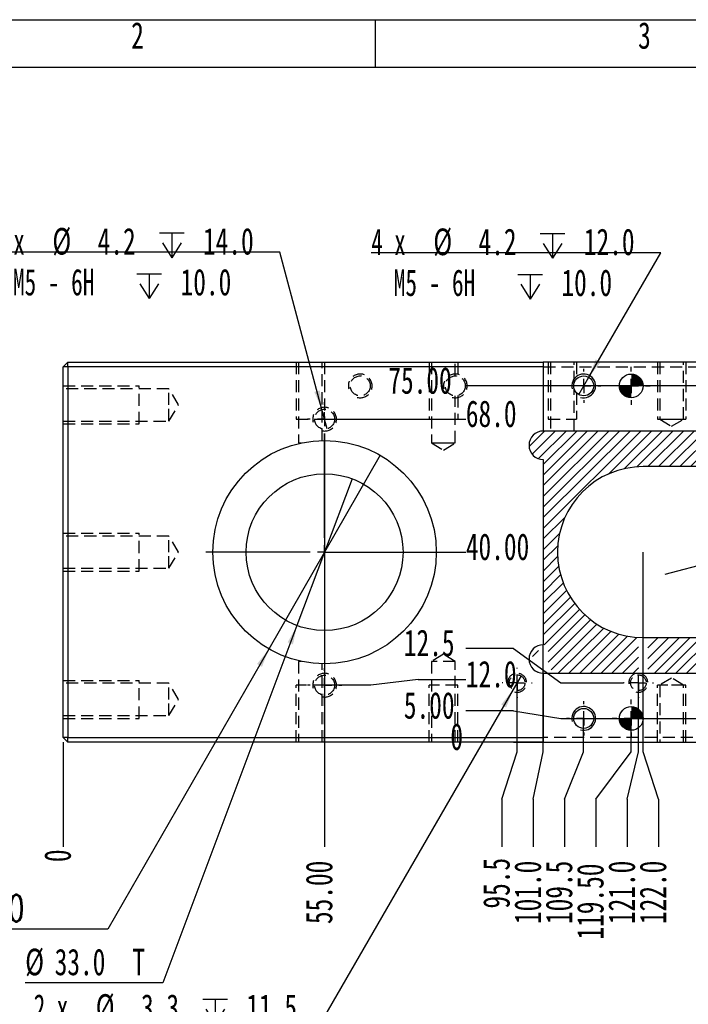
# Model space of a CAD drawing. Extents: x 0 to 297, y 0 to 210.
# Tile 3 of 6: x 61 to 131, y 106 to 210. Entities that reach past the tile are written whole.
import ezdxf

# ---------------------------------------------------------------- set-up
doc = ezdxf.new("R2010")
doc.units = 0
doc.linetypes.add('SLD-实线', pattern=[0])
doc.linetypes.add('SLD-虚线', pattern=[1.905, 1.27, -0.635])
doc.layers.get('0').update_dxf_attribs({"linetype": 'CONTINUOUS'})
doc.layers.add('图框', color=7, linetype='SLD-实线')
doc.styles.add('SLDTEXTSTYLE0', font='TXT', dxfattribs={"width": 0.7})
doc.styles.add('SLDTEXTSTYLE2', font='TXT', dxfattribs={"width": 0.7, "bigfont": 'bigfont'})
doc.styles.add('SLDTEXTSTYLE4', font='TXT', dxfattribs={"width": 0.633333})
doc.styles.add('SLDTEXTSTYLE5', font='TXT', dxfattribs={"width": 0.642857})
doc.dimstyles.new('SLDDIMSTYLE0', dxfattribs={"dimtxt": 2.8, "dimasz": 2, "dimexe": 0, "dimexo": 0.0625, "dimgap": 0.7, "dimtad": 0, "dimtih": 1, "dimtoh": 1, "dimdec": 0, "dimlfac": 2, "dimrnd": 1e-09, "dimtxsty": 'SLDTEXTSTYLE0', "dimblk1": 'NONE', "dimblk2": 'NONE', "dimsah": 1, "dimcen": 0.09, "dimazin": 3, "dimtfac": 1, "dimtdec": 0, "dimtofl": 0, "dimtmove": 0, "dimatfit": 3, "dimtolj": 1, "dimtzin": 12})
doc.dimstyles.new('SLDDIMSTYLE1', dxfattribs={"dimtxt": 2.8, "dimasz": 2, "dimexe": 0, "dimexo": 0.0625, "dimgap": 0.7, "dimtad": 0, "dimtih": 1, "dimtoh": 1, "dimlfac": 2, "dimrnd": 1e-09, "dimzin": 4, "dimtxsty": 'SLDTEXTSTYLE0', "dimblk1": 'NONE', "dimblk2": 'NONE', "dimsah": 1, "dimcen": 0.09, "dimazin": 3, "dimtfac": 1, "dimtofl": 0, "dimtmove": 0, "dimatfit": 3, "dimtolj": 1, "dimtzin": 12})
doc.dimstyles.new('SLDDIMSTYLE2', dxfattribs={"dimtxt": 2.8, "dimasz": 2, "dimexe": 0, "dimexo": 0.0625, "dimgap": 0.7, "dimtad": 0, "dimtih": 1, "dimtoh": 1, "dimdec": 1, "dimlfac": 2, "dimrnd": 1e-09, "dimzin": 12, "dimtxsty": 'SLDTEXTSTYLE0', "dimblk1": 'NONE', "dimblk2": 'NONE', "dimsah": 1, "dimcen": 0.09, "dimazin": 3, "dimtfac": 1, "dimtdec": 1, "dimtofl": 0, "dimtmove": 0, "dimatfit": 3, "dimtolj": 1, "dimtzin": 12})
doc.dimstyles.new('SLDDIMSTYLE3', dxfattribs={"dimtxt": 2.8, "dimasz": 2, "dimexe": 0, "dimexo": 0.0625, "dimgap": 0.7, "dimtad": 0, "dimtih": 1, "dimtoh": 1, "dimdec": 1, "dimlfac": 2, "dimrnd": 1e-09, "dimzin": 4, "dimtxsty": 'SLDTEXTSTYLE0', "dimblk1": 'NONE', "dimblk2": 'NONE', "dimsah": 1, "dimcen": 0.09, "dimazin": 3, "dimtfac": 1, "dimtdec": 1, "dimtofl": 0, "dimtmove": 0, "dimatfit": 3, "dimtolj": 1, "dimtzin": 12})
doc.dimstyles.new('SLDDIMSTYLE5', dxfattribs={"dimtxt": 2.8, "dimasz": 2, "dimexe": 0, "dimexo": 0.0625, "dimgap": 0.7, "dimtad": 0, "dimtih": 1, "dimtoh": 1, "dimlfac": 2, "dimrnd": 1e-09, "dimzin": 4, "dimtxsty": 'SLDTEXTSTYLE0', "dimblk1": 'NONE', "dimsah": 1, "dimcen": 0, "dimazin": 3, "dimtol": 1, "dimtp": 0.02, "dimtm": -0.01, "dimtfac": 1, "dimtmove": 0, "dimatfit": 3, "dimtolj": 1})
doc.dimstyles.new('SLDDIMSTYLE6', dxfattribs={"dimtxt": 2.8, "dimasz": 2, "dimexe": 0, "dimexo": 0.0625, "dimgap": 0.7, "dimtad": 0, "dimtih": 1, "dimtoh": 1, "dimdec": 1, "dimlfac": 2, "dimrnd": 1e-09, "dimzin": 4, "dimtxsty": 'SLDTEXTSTYLE0', "dimblk1": 'NONE', "dimsah": 1, "dimcen": 0, "dimazin": 3, "dimtfac": 1, "dimtdec": 1, "dimtmove": 0, "dimatfit": 3, "dimtolj": 1, "dimtzin": 12})
doc.dimstyles.new('SLDDIMSTYLE7', dxfattribs={"dimtxt": 2.8, "dimasz": 2, "dimexe": 0, "dimexo": 0.0625, "dimgap": 0.7, "dimtad": 0, "dimtih": 1, "dimtoh": 1, "dimdec": 1, "dimlfac": 2, "dimrnd": 1e-09, "dimzin": 12, "dimtxsty": 'SLDTEXTSTYLE0', "dimblk1": 'NONE', "dimsah": 1, "dimcen": 0, "dimazin": 3, "dimtfac": 1, "dimtdec": 1, "dimtmove": 0, "dimatfit": 3, "dimtolj": 1, "dimtzin": 12})

# ---------------------------------------------------------------- blocks, each defined once
blk = doc.blocks.new('SW_HATCH_0')
at = {"color": 0, "linetype": 'SLD-实线'}
for p, q in [((0, 0), (-1.64, -1.64)), ((1.12, 0), (-1.31, -2.44)), ((2.25, 0), (-0.66, -2.91)), ((3.37, 0), (-0.14, -3.51)), ((4.49, 0), (-0.14, -4.63)), ((5.61, 0), (-0.14, -5.75)), ((6.74, 0), (-0.14, -6.88)), ((7.86, 0), (-0.14, -8)), ((8.98, 0), (-0.14, -9.12)), ((10.1, 0), (-0.14, -10.25)), ((11.23, 0), (6.7, -4.53)), ((12.35, 0), (8.38, -3.97)), ((13.47, 0), (9.7, -3.77)), ((14.59, 0), (10.84, -3.75)), ((15.72, 0), (11.97, -3.75)), ((16.84, 0), (13.09, -3.75)), ((17.96, 0), (14.21, -3.75)), ((19.08, 0), (15.33, -3.75)), ((20.21, 0), (16.46, -3.75)), ((21.33, 0), (17.58, -3.75)), ((22.45, 0), (18.7, -3.75)), ((23.57, 0), (19.82, -3.75)), ((24.7, 0), (20.95, -3.75)), ((25.82, 0), (22.04, -3.78)), ((26.94, 0), (23.03, -3.91)), ((28.06, 0), (23.94, -4.13)), ((29.19, 0), (24.77, -4.42)), ((30.31, 0), (25.53, -4.78)), ((30.93, -0.5), (26.24, -5.19)), ((32.01, -0.54), (26.9, -5.66)), ((32.35, -1.33), (27.5, -6.17)), ((30.86, -3.94), (28.06, -6.74)), ((30.86, -5.06), (28.56, -7.36)), ((30.86, -6.19), (29.02, -8.03)), ((30.86, -7.31), (29.42, -8.75)), ((2.14, -9.09), (-0.14, -11.36)), ((30.86, -8.43), (30, -9.28)), ((1.58, -10.77), (-0.14, -12.49)), ((1.38, -12.09), (-0.14, -13.61)), ((30.86, -11.8), (30.41, -12.25)), ((1.37, -13.22), (-0.14, -14.74)), ((30.53, -13.25), (30.33, -13.45)), ((1.48, -14.23), (-0.14, -15.86)), ((30.86, -14.04), (30.13, -14.77)), ((1.68, -15.15), (-0.14, -16.98)), ((30.86, -15.17), (29.55, -16.47)), ((1.96, -16), (-0.14, -18.1)), ((30.86, -16.29), (21.86, -25.29)), ((2.31, -16.78), (-0.14, -19.23)), ((2.71, -17.5), (-0.14, -20.35)), ((30.86, -17.41), (22.77, -25.5)), ((3.17, -18.16), (-0.14, -21.47)), ((30.86, -18.53), (23.89, -25.5)), ((3.67, -18.78), (-0.05, -22.5)), ((4.23, -19.34), (0.36, -23.22)), ((30.86, -19.66), (27.36, -23.15)), ((4.84, -19.86), (0.36, -24.34)), ((5.49, -20.32), (0.68, -25.13)), ((6.21, -20.74), (1.44, -25.5)), ((6.97, -21.09), (2.56, -25.5)), ((7.81, -21.38), (3.69, -25.5)), ((8.71, -21.6), (4.81, -25.5)), ((9.7, -21.73), (5.93, -25.5)), ((11.93, -21.75), (10.86, -22.82)), ((13.05, -21.75), (10.86, -23.94)), ((14.17, -21.75), (10.86, -25.06)), ((15.29, -21.75), (11.54, -25.5)), ((16.42, -21.75), (12.67, -25.5)), ((17.54, -21.75), (13.79, -25.5)), ((18.66, -21.75), (14.91, -25.5)), ((19.78, -21.75), (16.03, -25.5)), ((25.08, -20.94), (21.86, -24.17)), ((23.38, -21.52), (21.86, -23.04)), ((22.06, -21.72), (21.86, -21.92)), ((30.86, -20.78), (27.99, -23.65)), ((9.86, -22.7), (7.05, -25.5)), ((20.86, -21.8), (17.16, -25.5)), ((30.86, -21.9), (28.61, -24.15)), ((-0.64, -23.09), (-1.27, -23.72)), ((9.86, -23.82), (8.18, -25.5)), ((20.86, -22.92), (18.28, -25.5)), ((30.36, -23.52), (29.24, -24.64)), ((31.99, -23.02), (31.36, -23.65)), ((32.34, -23.78), (31.36, -24.77)), ((20.86, -24.04), (19.4, -25.5)), ((26.65, -23.86), (25.01, -25.5)), ((27.27, -24.36), (26.14, -25.5)), ((27.9, -24.86), (27.26, -25.5)), ((30.36, -24.65), (29.86, -25.14)), ((-1.33, -24.91), (-1.34, -24.91)), ((-0.68, -25.38), (-0.7, -25.39)), ((9.86, -24.94), (9.3, -25.5)), ((20.86, -25.17), (20.52, -25.5)), ((28.53, -25.36), (28.38, -25.5))]:
    blk.add_line(p, q, dxfattribs=at)
blk = doc.blocks.new('_D')
at = {"layer": '图框'}
blk.add_line((65.66, 133.95), (65.66, 122.95), dxfattribs=at)
at = {"layer": '图框', "insert": (63.68, 121.33), "char_height": 2.8, "attachment_point": 1, "rotation": 90, "style": 'SLDTEXTSTYLE0'}
blk.add_mtext('0', dxfattribs=at)
blk = doc.blocks.new('_NONE')
blk = doc.blocks.new('_D_1')
at = {"layer": '图框'}
blk.add_line((93.16, 166.15), (93.16, 122.95), dxfattribs=at)
at = {"layer": '图框', "insert": (91.18, 114.81), "char_height": 2.8, "attachment_point": 1, "rotation": 90, "style": 'SLDTEXTSTYLE0'}
blk.add_mtext('55.00', dxfattribs=at)
blk = doc.blocks.new('_D_2')
at = {"layer": '图框'}
for p, q in [((113.41, 132.95), (113.41, 140.2)), ((111.81, 127.95), (113.41, 132.95)), ((111.81, 127.95), (111.81, 122.95))]:
    blk.add_line(p, q, dxfattribs=at)
at = {"layer": '图框', "insert": (109.83, 116.44), "char_height": 2.8, "attachment_point": 1, "rotation": 90, "style": 'SLDTEXTSTYLE0'}
blk.add_mtext('95.5', dxfattribs=at)
blk = doc.blocks.new('_D_3')
at = {"layer": '图框'}
for p, q in [((116.16, 132.95), (116.16, 144.2)), ((115.1, 127.95), (116.16, 132.95)), ((115.1, 127.95), (115.1, 122.95))]:
    blk.add_line(p, q, dxfattribs=at)
at = {"layer": '图框', "insert": (113.12, 114.81), "char_height": 2.8, "attachment_point": 1, "rotation": 90, "style": 'SLDTEXTSTYLE0'}
blk.add_mtext('101.0', dxfattribs=at)
blk = doc.blocks.new('_D_4')
at = {"layer": '图框'}
for p, q in [((120.41, 132.95), (120.41, 136.45)), ((118.39, 127.95), (120.41, 132.95)), ((118.39, 127.95), (118.39, 122.95))]:
    blk.add_line(p, q, dxfattribs=at)
at = {"layer": '图框', "insert": (116.41, 114.81), "char_height": 2.8, "attachment_point": 1, "rotation": 90, "style": 'SLDTEXTSTYLE0'}
blk.add_mtext('109.5', dxfattribs=at)
blk = doc.blocks.new('_D_5')
at = {"layer": '图框'}
for p, q in [((125.41, 132.95), (125.41, 136.45)), ((121.68, 127.95), (125.41, 132.95)), ((121.68, 127.95), (121.68, 122.95))]:
    blk.add_line(p, q, dxfattribs=at)
at = {"layer": '图框', "insert": (119.7, 113.18), "char_height": 2.8, "attachment_point": 1, "rotation": 90, "style": 'SLDTEXTSTYLE0'}
blk.add_mtext('119.50', dxfattribs=at)
blk = doc.blocks.new('_D_6')
at = {"layer": '图框'}
for p, q in [((126.16, 132.95), (126.16, 140.2)), ((124.98, 127.95), (126.16, 132.95)), ((124.98, 127.95), (124.98, 122.95))]:
    blk.add_line(p, q, dxfattribs=at)
at = {"layer": '图框', "insert": (123, 114.81), "char_height": 2.8, "attachment_point": 1, "rotation": 90, "style": 'SLDTEXTSTYLE0'}
blk.add_mtext('121.0', dxfattribs=at)
blk = doc.blocks.new('_D_7')
at = {"layer": '图框'}
for p, q in [((126.66, 132.95), (126.66, 153.95)), ((128.27, 127.95), (126.66, 132.95)), ((128.27, 127.95), (128.27, 122.95))]:
    blk.add_line(p, q, dxfattribs=at)
at = {"layer": '图框', "insert": (126.29, 114.81), "char_height": 2.8, "attachment_point": 1, "rotation": 90, "style": 'SLDTEXTSTYLE0'}
blk.add_mtext('122.0', dxfattribs=at)
blk = doc.blocks.new('_D_8')
at = {"layer": '图框'}
for p, q in [((137.66, 132.95), (137.66, 153.95)), ((136.14, 127.95), (137.66, 132.95)), ((136.14, 127.95), (136.14, 122.95))]:
    blk.add_line(p, q, dxfattribs=at)
at = {"layer": '图框', "insert": (134.16, 114.81), "char_height": 2.8, "attachment_point": 1, "rotation": 90, "style": 'SLDTEXTSTYLE0'}
blk.add_mtext('144.0', dxfattribs=at)
blk = doc.blocks.new('_D_9')
at = {"layer": '图框'}
for p, q in [((137.91, 132.95), (137.91, 136.45)), ((139.43, 127.95), (137.91, 132.95)), ((139.43, 127.95), (139.43, 122.95))]:
    blk.add_line(p, q, dxfattribs=at)
at = {"layer": '图框', "insert": (137.45, 113.18), "char_height": 2.8, "attachment_point": 1, "rotation": 90, "style": 'SLDTEXTSTYLE0'}
blk.add_mtext('144.50', dxfattribs=at)
blk = doc.blocks.new('_D_10')
at = {"layer": '图框'}
blk.add_line((142.91, 136.45), (142.91, 122.95), dxfattribs=at)
at = {"layer": '图框', "insert": (140.93, 114.81), "char_height": 2.8, "attachment_point": 1, "rotation": 90, "style": 'SLDTEXTSTYLE0'}
blk.add_mtext('154.5', dxfattribs=at)
blk = doc.blocks.new('_D_11')
at = {"layer": '图框'}
blk.add_line((147.16, 144.2), (147.16, 122.95), dxfattribs=at)
at = {"layer": '图框', "insert": (145.18, 114.81), "char_height": 2.8, "attachment_point": 1, "rotation": 90, "style": 'SLDTEXTSTYLE0'}
blk.add_mtext('163.0', dxfattribs=at)
blk = doc.blocks.new('_D_12')
at = {"layer": '图框'}
blk.add_line((157.16, 133.95), (157.16, 122.95), dxfattribs=at)
at = {"layer": '图框', "insert": (155.18, 114.81), "char_height": 2.8, "attachment_point": 1, "rotation": 90, "style": 'SLDTEXTSTYLE0'}
blk.add_mtext('183.0', dxfattribs=at)
blk = doc.blocks.new('_D_13')
at = {"layer": '图框'}
for q in [(108.02, 133.95), (116.16, 133.95)]:
    blk.add_line((113.02, 133.95), q, dxfattribs=at)
at = {"layer": '图框', "insert": (106.39, 135.93), "char_height": 2.8, "attachment_point": 1, "style": 'SLDTEXTSTYLE0'}
blk.add_mtext('0', dxfattribs=at)
blk = doc.blocks.new('_D_14')
at = {"layer": '图框'}
for p, q in [((113.02, 137.25), (108.02, 137.25)), ((113.02, 137.25), (118.02, 136.45)), ((118.02, 136.45), (142.91, 136.45))]:
    blk.add_line(p, q, dxfattribs=at)
at = {"layer": '图框', "insert": (101.5, 139.23), "char_height": 2.8, "attachment_point": 1, "style": 'SLDTEXTSTYLE0'}
blk.add_mtext('5.00', dxfattribs=at)
blk = doc.blocks.new('_D_15')
at = {"layer": '图框'}
for p, q in [((98.02, 139.95), (93.16, 139.95)), ((103.02, 140.54), (98.02, 139.95)), ((103.02, 140.54), (108.02, 140.54))]:
    blk.add_line(p, q, dxfattribs=at)
at = {"layer": '图框', "insert": (108.02, 142.52), "char_height": 2.8, "attachment_point": 1, "style": 'SLDTEXTSTYLE0'}
blk.add_mtext('12.0', dxfattribs=at)
blk = doc.blocks.new('_D_16')
at = {"layer": '图框'}
for p, q in [((113.02, 143.83), (108.02, 143.83)), ((113.02, 143.83), (118.02, 140.2)), ((118.02, 140.2), (124.59, 140.2))]:
    blk.add_line(p, q, dxfattribs=at)
at = {"layer": '图框', "insert": (101.5, 145.81), "char_height": 2.8, "attachment_point": 1, "style": 'SLDTEXTSTYLE0'}
blk.add_mtext('12.5', dxfattribs=at)
blk = doc.blocks.new('_D_17')
at = {"layer": '图框'}
blk.add_line((93.16, 153.95), (108.02, 153.95), dxfattribs=at)
at = {"layer": '图框', "insert": (108.02, 155.93), "char_height": 2.8, "attachment_point": 1, "style": 'SLDTEXTSTYLE0'}
blk.add_mtext('40.00', dxfattribs=at)
blk = doc.blocks.new('_D_18')
at = {"layer": '图框'}
blk.add_line((93.16, 167.95), (108.02, 167.95), dxfattribs=at)
at = {"layer": '图框', "insert": (108.02, 169.93), "char_height": 2.8, "attachment_point": 1, "style": 'SLDTEXTSTYLE0'}
blk.add_mtext('68.0', dxfattribs=at)
blk = doc.blocks.new('_D_19')
at = {"layer": '图框'}
blk.add_line((142.91, 171.45), (108.02, 171.45), dxfattribs=at)
at = {"layer": '图框', "insert": (99.87, 173.43), "char_height": 2.8, "attachment_point": 1, "style": 'SLDTEXTSTYLE0'}
blk.add_mtext('75.00', dxfattribs=at)
blk = doc.blocks.new('_D_24')
at = {"layer": '图框'}
for p, q in [((99.01, 164.15), (87.31, 143.76)), ((87.31, 143.76), (70.38, 114.27)), ((70.38, 114.27), (23.33, 114.27))]:
    blk.add_line(p, q, dxfattribs=at)
blk.add_solid([(87.31, 143.76), (86.06, 142.18), (86.58, 141.88)], dxfattribs=at)
at = {"layer": '图框', "attachment_point": 1}
for s, insert, char_height, style in [('+', (36.2, 118.57), 1.68, 'SLDTEXTSTYLE0'), ('0.02', (37.18, 118.57), 1.68, 'SLDTEXTSTYLE0'), ('正反两面下沉12.0', (42.76, 117.87), 2.8, 'SLDTEXTSTYLE2'), ('%%c', (23.33, 117.87), 2.8, 'SLDTEXTSTYLE0'), ('47.00', (26.43, 117.87), 2.8, 'SLDTEXTSTYLE0'), ('+', (36.2, 116.61), 1.68, 'SLDTEXTSTYLE0'), ('0.01', (37.18, 116.61), 1.68, 'SLDTEXTSTYLE0')]:
    blk.add_mtext(s, dxfattribs=dict(at, insert=insert, char_height=char_height, style=style))
blk = doc.blocks.new('_D_25')
at = {"layer": '图框'}
for p, q in [((96.06, 161.68), (90.26, 146.23)), ((90.26, 146.23), (76.14, 108.61)), ((76.14, 108.61), (61.68, 108.61))]:
    blk.add_line(p, q, dxfattribs=at)
blk.add_solid([(90.26, 146.23), (89.28, 144.46), (89.84, 144.25)], dxfattribs=at)
at = {"layer": '图框', "char_height": 2.8, "attachment_point": 1, "style": 'SLDTEXTSTYLE0'}
for s, insert in [('%%c', (61.68, 112.22)), ('33.0', (64.78, 112.22)), ('T', (72.96, 112.22))]:
    blk.add_mtext(s, dxfattribs=dict(at, insert=insert))
blk = doc.blocks.new('SW_SYMBOL_HOLE_DEPTH')
at = {"layer": '图框', "color": 0}
for p, q in [((0, 875), (800, 875)), ((400, 875), (400, 75)), ((100, 555), (400, 75)), ((700, 555), (400, 75))]:
    blk.add_line(p, q, dxfattribs=at)
blk = doc.blocks.new('_D_26')
at = {"layer": '图框'}
for p, q in [((88.45, 185.52), (58.02, 185.52)), ((92.89, 168.97), (88.45, 185.52)), ((93.44, 166.94), (92.89, 168.97))]:
    blk.add_line(p, q, dxfattribs=at)
blk.add_solid([(92.89, 168.97), (92.66, 170.98), (92.08, 170.82)], dxfattribs=at)
at = {"layer": '图框', "xscale": 0.0032581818, "yscale": 0.0032581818, "zscale": 0.0032581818}
for p in [(75.79, 184.7), (73.42, 180.4)]:
    blk.add_blockref('SW_SYMBOL_HOLE_DEPTH', p, dxfattribs=at)
at = {"layer": '图框', "char_height": 2.8, "attachment_point": 1}
for s, insert, style in [('2 x', (58.02, 188.08), 'SLDTEXTSTYLE4'), ('%%c', (64.54, 188.08), 'SLDTEXTSTYLE0'), ('4.2', (69.3, 188.08), 'SLDTEXTSTYLE0'), ('14.0', (80.38, 188.08), 'SLDTEXTSTYLE0'), ('M5 - 6H', (60.39, 183.78), 'SLDTEXTSTYLE5'), ('10.0', (78.02, 183.78), 'SLDTEXTSTYLE0')]:
    blk.add_mtext(s, dxfattribs=dict(at, insert=insert, style=style))
blk = doc.blocks.new('_D_27')
at = {"layer": '图框'}
for p, q in [((128.51, 185.46), (98.08, 185.46)), ((120.94, 172.36), (128.51, 185.46)), ((119.89, 170.55), (120.94, 172.36))]:
    blk.add_line(p, q, dxfattribs=at)
blk.add_solid([(120.94, 172.36), (122.2, 173.95), (121.68, 174.25)], dxfattribs=at)
at = {"layer": '图框', "xscale": 0.0032581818, "yscale": 0.0032581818, "zscale": 0.0032581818}
for p in [(115.84, 184.64), (113.48, 180.34)]:
    blk.add_blockref('SW_SYMBOL_HOLE_DEPTH', p, dxfattribs=at)
at = {"layer": '图框', "char_height": 2.8, "attachment_point": 1}
for s, insert, style in [('4 x', (98.08, 188.02), 'SLDTEXTSTYLE4'), ('%%c', (104.6, 188.02), 'SLDTEXTSTYLE0'), ('4.2', (109.35, 188.02), 'SLDTEXTSTYLE0'), ('12.0', (120.43, 188.02), 'SLDTEXTSTYLE0'), ('M5 - 6H', (100.44, 183.72), 'SLDTEXTSTYLE5'), ('10.0', (118.07, 183.72), 'SLDTEXTSTYLE0')]:
    blk.add_mtext(s, dxfattribs=dict(at, insert=insert, style=style))
blk = doc.blocks.new('_D_29')
at = {"layer": '图框'}
for p, q in [((113.83, 140.92), (113, 139.49)), ((113, 139.49), (93.01, 104.87)), ((93.01, 104.87), (62.58, 104.87))]:
    blk.add_line(p, q, dxfattribs=at)
blk.add_solid([(113, 139.49), (111.74, 137.91), (112.26, 137.61)], dxfattribs=at)
at = {"layer": '图框', "xscale": 0.0032581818, "yscale": 0.0032581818, "zscale": 0.0032581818}
for p in [(80.35, 104.05), (78.8, 99.75)]:
    blk.add_blockref('SW_SYMBOL_HOLE_DEPTH', p, dxfattribs=at)
at = {"layer": '图框', "char_height": 2.8, "attachment_point": 1}
for s, insert, style in [('2 x', (62.58, 107.43), 'SLDTEXTSTYLE4'), ('%%c', (69.1, 107.43), 'SLDTEXTSTYLE0'), ('3.3', (73.86, 107.43), 'SLDTEXTSTYLE0'), ('11.5', (84.94, 107.43), 'SLDTEXTSTYLE0'), ('M4 - 6H', (65.76, 103.13), 'SLDTEXTSTYLE5'), ('8.0', (83.39, 103.13), 'SLDTEXTSTYLE0')]:
    blk.add_mtext(s, dxfattribs=dict(at, insert=insert, style=style))
blk = doc.blocks.new('_D_30')
at = {"layer": '图框'}
for p, q in [((146.36, 156.27), (162.23, 160.48)), ((162.23, 160.48), (176.69, 160.48)), ((128.97, 151.64), (146.36, 156.27))]:
    blk.add_line(p, q, dxfattribs=at)
blk.add_solid([(146.36, 156.27), (148.37, 156.49), (148.22, 157.07)], dxfattribs=at)
at = {"layer": '图框', "char_height": 2.8, "attachment_point": 1, "style": 'SLDTEXTSTYLE0'}
for s, insert in [('%%c', (163.82, 164.09)), ('36.0', (166.91, 164.09)), ('T', (175.09, 164.09))]:
    blk.add_mtext(s, dxfattribs=dict(at, insert=insert))
blk = doc.blocks.new('SW_CENTERMARKSYMBOL_0')
at = {"layer": '图框', "color": 0}
for p, q in [((0, 1.5), (0, 12.5)), ((-1.5, 0), (-12.5, 0)), ((0, 0), (-0.75, 0)), ((0, 0), (0, 0.75)), ((0, 0), (0, -0.75)), ((0, 0), (0.75, 0)), ((1.5, 0), (12.5, 0)), ((0, -1.5), (0, -12.5))]:
    blk.add_line(p, q, dxfattribs=at)
blk = doc.blocks.new('SW_CENTERMARKSYMBOL_1')
at = {"layer": '图框', "color": 0}
for p, q in [((0, 1.5), (0, 1.8)), ((-1.5, 0), (-1.8, 0)), ((0, 0), (-0.75, 0)), ((0, 0), (0, 0.75)), ((0, 0), (0, -0.75)), ((0, 0), (0.75, 0)), ((1.5, 0), (1.8, 0)), ((0, -1.5), (0, -1.8))]:
    blk.add_line(p, q, dxfattribs=at)
blk = doc.blocks.new('SW_CENTERMARKSYMBOL_2')
at = {"layer": '图框', "color": 0}
for p, q in [((0, 1.5), (0, 1.8)), ((-1.5, 0), (-1.8, 0)), ((0, 0), (-0.75, 0)), ((0, 0), (0, 0.75)), ((0, 0), (0, -0.75)), ((0, 0), (0.75, 0)), ((1.5, 0), (1.8, 0)), ((0, -1.5), (0, -1.8))]:
    blk.add_line(p, q, dxfattribs=at)
blk = doc.blocks.new('SW_CENTERMARKSYMBOL_4')
at = {"layer": '图框', "color": 0}
for p, q in [((0, 1.5), (0, 1.8)), ((-1.5, 0), (-1.8, 0)), ((0, 0), (-0.75, 0)), ((0, 0), (0, 0.75)), ((0, 0), (0, -0.75)), ((0, 0), (0.75, 0)), ((1.5, 0), (1.8, 0)), ((0, -1.5), (0, -1.8))]:
    blk.add_line(p, q, dxfattribs=at)
blk = doc.blocks.new('SW_CENTERMARKSYMBOL_5')
at = {"layer": '图框', "color": 0}
for p, q in [((0, 1.5), (0, 1.8)), ((-1.5, 0), (-1.8, 0)), ((0, 0), (-0.75, 0)), ((0, 0), (0, 0.75)), ((0, 0), (0, -0.75)), ((0, 0), (0.75, 0)), ((1.5, 0), (1.8, 0)), ((0, -1.5), (0, -1.8))]:
    blk.add_line(p, q, dxfattribs=at)
blk = doc.blocks.new('SW_CENTERMARKSYMBOL_8')
at = {"layer": '图框', "color": 0}
for p, q in [((0, 1.5), (0, 2)), ((-1.5, 0), (-2, 0)), ((0, 0), (-0.75, 0)), ((0, 0), (0, 0.75)), ((0, 0), (0, -0.75)), ((0, 0), (0.75, 0)), ((1.5, 0), (2, 0)), ((0, -1.5), (0, -2))]:
    blk.add_line(p, q, dxfattribs=at)
blk = doc.blocks.new('SW_CENTERMARKSYMBOL_9')
at = {"layer": '图框', "color": 0}
for p, q in [((0, 1.5), (0, 2)), ((-1.5, 0), (-2, 0)), ((0, 0), (-0.75, 0)), ((0, 0), (0, 0.75)), ((0, 0), (0, -0.75)), ((0, 0), (0.75, 0)), ((1.5, 0), (2, 0)), ((0, -1.5), (0, -2))]:
    blk.add_line(p, q, dxfattribs=at)
blk = doc.blocks.new('SW_CENTERMARKSYMBOL_11')
at = {"layer": '图框', "color": 0}
for p, q in [((0, 1.5), (0, 1.575)), ((-1.5, 0), (-1.575, 0)), ((0, 0), (-0.75, 0)), ((0, 0), (0, 0.75)), ((0, 0), (0, -0.75)), ((0, 0), (0.75, 0)), ((1.5, 0), (1.575, 0)), ((0, -1.5), (0, -1.575))]:
    blk.add_line(p, q, dxfattribs=at)
blk = doc.blocks.new('SW_CENTERMARKSYMBOL_12')
at = {"layer": '图框', "color": 0}
for p, q in [((0, 1.5), (0, 1.575)), ((-1.5, 0), (-1.575, 0)), ((0, 0), (-0.75, 0)), ((0, 0), (0, 0.75)), ((0, 0), (0, -0.75)), ((0, 0), (0.75, 0)), ((1.5, 0), (1.575, 0)), ((0, -1.5), (0, -1.575))]:
    blk.add_line(p, q, dxfattribs=at)
blk = doc.blocks.new('*U96')
at = {"color": 0, "linetype": 'CONTINUOUS'}
for points in [[(0, 0), (0, 1.25), (0.22, 0)], [(0.22, 0), (0, 1.25), (0.22, 1.23)], [(0.22, 0), (0.22, 1.23), (0.43, 0)], [(0.43, 0), (0.22, 1.23), (0.43, 1.17)], [(0.43, 0), (0.43, 1.17), (0.62, 0)], [(0.62, 0), (0.43, 1.17), (0.62, 1.08)], [(0.62, 0), (0.62, 1.08), (0.8, 0)], [(0.8, 0), (0.62, 1.08), (0.8, 0.96)], [(0.8, 0), (0.8, 0.96), (0.96, 0)], [(0.96, 0), (0.8, 0.96), (0.96, 0.8)], [(0.96, 0), (0.96, 0.8), (1.08, 0)], [(1.08, 0), (0.96, 0.8), (1.08, 0.62)], [(1.08, 0), (1.08, 0.62), (1.17, 0)], [(1.17, 0), (1.08, 0.62), (1.17, 0.43)], [(1.17, 0), (1.17, 0.43), (1.23, 0)], [(1.23, 0), (1.17, 0.43), (1.23, 0.22)], [(1.23, 0), (1.23, 0.22), (1.25, 0)]]:
    blk.add_solid(points, dxfattribs=at)
blk = doc.blocks.new('*U97')
at = {"color": 0, "linetype": 'CONTINUOUS'}
for points in [[(-1.23, -0.22), (-1.25, 0), (-1.23, 0)], [(-1.23, -0.22), (-1.23, 0), (-1.17, -0.43)], [(-1.17, -0.43), (-1.23, 0), (-1.17, 0)], [(-1.17, -0.43), (-1.17, 0), (-1.08, -0.62)], [(-1.08, -0.62), (-1.17, 0), (-1.08, 0)], [(-1.08, -0.62), (-1.08, 0), (-0.96, -0.8)], [(-0.96, -0.8), (-1.08, 0), (-0.96, 0)], [(-0.96, -0.8), (-0.96, 0), (-0.8, -0.96)], [(-0.8, -0.96), (-0.96, 0), (-0.8, 0)], [(-0.8, -0.96), (-0.8, 0), (-0.62, -1.08)], [(-0.62, -1.08), (-0.8, 0), (-0.62, 0)], [(-0.62, -1.08), (-0.62, 0), (-0.43, -1.17)], [(-0.43, -1.17), (-0.62, 0), (-0.43, 0)], [(-0.43, -1.17), (-0.43, 0), (-0.22, -1.23)], [(-0.22, -1.23), (-0.43, 0), (-0.22, 0)], [(-0.22, -1.23), (-0.22, 0), (0, -1.25)], [(0, -1.25), (-0.22, 0), (0, 0)]]:
    blk.add_solid(points, dxfattribs=at)
blk = doc.blocks.new('SW_DOWELSYMBOL_0')
at = {"layer": '图框', "color": 0}
blk.add_circle((0, 0), 1.25, dxfattribs=at)
at = {"color": 0, "linetype": 'SLD-实线'}
for name in ['*U96', '*U97']:
    blk.add_blockref(name, (0, 0), dxfattribs=at)
blk = doc.blocks.new('*U102')
at = {"color": 0, "linetype": 'CONTINUOUS'}
for points in [[(0, 0), (0, 1.25), (0.22, 0)], [(0.22, 0), (0, 1.25), (0.22, 1.23)], [(0.22, 0), (0.22, 1.23), (0.43, 0)], [(0.43, 0), (0.22, 1.23), (0.43, 1.17)], [(0.43, 0), (0.43, 1.17), (0.62, 0)], [(0.62, 0), (0.43, 1.17), (0.62, 1.08)], [(0.62, 0), (0.62, 1.08), (0.8, 0)], [(0.8, 0), (0.62, 1.08), (0.8, 0.96)], [(0.8, 0), (0.8, 0.96), (0.96, 0)], [(0.96, 0), (0.8, 0.96), (0.96, 0.8)], [(0.96, 0), (0.96, 0.8), (1.08, 0)], [(1.08, 0), (0.96, 0.8), (1.08, 0.62)], [(1.08, 0), (1.08, 0.62), (1.17, 0)], [(1.17, 0), (1.08, 0.62), (1.17, 0.43)], [(1.17, 0), (1.17, 0.43), (1.23, 0)], [(1.23, 0), (1.17, 0.43), (1.23, 0.22)], [(1.23, 0), (1.23, 0.22), (1.25, 0)]]:
    blk.add_solid(points, dxfattribs=at)
blk = doc.blocks.new('*U103')
at = {"color": 0, "linetype": 'CONTINUOUS'}
for points in [[(-1.23, -0.22), (-1.25, 0), (-1.23, 0)], [(-1.23, -0.22), (-1.23, 0), (-1.17, -0.43)], [(-1.17, -0.43), (-1.23, 0), (-1.17, 0)], [(-1.17, -0.43), (-1.17, 0), (-1.08, -0.62)], [(-1.08, -0.62), (-1.17, 0), (-1.08, 0)], [(-1.08, -0.62), (-1.08, 0), (-0.96, -0.8)], [(-0.96, -0.8), (-1.08, 0), (-0.96, 0)], [(-0.96, -0.8), (-0.96, 0), (-0.8, -0.96)], [(-0.8, -0.96), (-0.96, 0), (-0.8, 0)], [(-0.8, -0.96), (-0.8, 0), (-0.62, -1.08)], [(-0.62, -1.08), (-0.8, 0), (-0.62, 0)], [(-0.62, -1.08), (-0.62, 0), (-0.43, -1.17)], [(-0.43, -1.17), (-0.62, 0), (-0.43, 0)], [(-0.43, -1.17), (-0.43, 0), (-0.22, -1.23)], [(-0.22, -1.23), (-0.43, 0), (-0.22, 0)], [(-0.22, -1.23), (-0.22, 0), (0, -1.25)], [(0, -1.25), (-0.22, 0), (0, 0)]]:
    blk.add_solid(points, dxfattribs=at)
blk = doc.blocks.new('SW_DOWELSYMBOL_3')
at = {"layer": '图框', "color": 0}
blk.add_circle((0, 0), 1.25, dxfattribs=at)
at = {"color": 0, "linetype": 'SLD-实线'}
for name in ['*U102', '*U103']:
    blk.add_blockref(name, (0, 0), dxfattribs=at)

msp = doc.modelspace()

# ---------------------------------------------------------------- linework, layer by layer
at = {"color": 7, "linetype": 'SLD-实线'}
for p, q in [((65.6635, 173.4549), (66.1635, 173.9549)), ((65.6635, 134.4549), (65.6635, 173.4549)), ((66.1635, 173.4549), (65.6635, 173.4549)), ((66.1635, 173.9549), (116.1635, 173.9549)), ((66.1635, 173.4549), (66.1635, 173.9549)), ((116.1635, 173.4549), (66.1635, 173.4549)), ((66.1635, 173.4549), (66.1635, 134.4549)), ((116.1635, 173.9549), (116.1635, 173.4549)), ((147.1635, 173.9549), (116.1635, 173.9549)), ((116.1635, 173.4549), (116.1635, 166.7049)), ((147.1635, 166.7049), (116.1635, 166.7049)), ((116.1635, 163.7049), (116.1635, 144.2049)), ((137.6635, 162.9549), (126.6635, 162.9549)), ((126.6635, 144.9549), (137.6635, 144.9549)), ((116.1635, 141.2049), (116.1635, 134.4549)), ((116.1635, 141.2049), (147.1635, 141.2049)), ((66.1635, 133.9549), (65.6635, 134.4549)), ((66.1635, 134.4549), (65.6635, 134.4549)), ((66.1635, 133.9549), (66.1635, 134.4549)), ((66.1635, 134.4549), (116.1635, 134.4549)), ((116.1635, 133.9549), (66.1635, 133.9549)), ((116.1635, 134.4549), (116.1635, 133.9549)), ((116.1635, 133.9549), (147.1635, 133.9549))]:
    msp.add_line(p, q, dxfattribs=at)
at = {"color": 7, "linetype": 'SLD-虚线'}
for p, q in [((90.1635, 173.9549), (90.1635, 167.9549)), ((90.4135, 173.9549), (90.4135, 165.4549)), ((92.9135, 165.7022), (92.9135, 173.9549)), ((93.1635, 173.9549), (93.1635, 167.9549)), ((104.1635, 173.9549), (104.1635, 167.9549)), ((104.4135, 173.9549), (104.4135, 165.4549)), ((106.9135, 172.5049), (106.9135, 173.9549)), ((107.1635, 173.9549), (107.1635, 172.4747)), ((116.1635, 173.4549), (156.6635, 173.4549)), ((116.6635, 173.9549), (116.6635, 167.9549)), ((116.9135, 173.9549), (116.9135, 166.7049)), ((119.4135, 171.7708), (119.4135, 173.9549)), ((119.6635, 173.9549), (119.6635, 172.1897)), ((128.1635, 173.9549), (128.1635, 167.9549)), ((128.4135, 173.9549), (128.4135, 167.9549)), ((130.9135, 167.9549), (130.9135, 173.9549)), ((131.1635, 173.9549), (131.1635, 167.9549)), ((65.6635, 171.4549), (73.6635, 171.4549)), ((76.7885, 171.1549), (65.6635, 171.1549)), ((73.6635, 167.4549), (73.6635, 171.4549)), ((76.7885, 169.4549), (76.7885, 171.1549)), ((77.81, 169.4549), (76.7885, 171.1549)), ((119.4135, 166.7049), (119.4135, 171.1367)), ((106.9135, 165.4549), (106.9135, 170.405)), ((107.1635, 170.4351), (107.1635, 167.9549)), ((119.6635, 170.72), (119.6635, 167.9549)), ((76.7885, 167.7549), (76.7885, 169.4549)), ((76.7885, 167.7549), (77.81, 169.4549)), ((90.1635, 167.9549), (93.1635, 167.9549)), ((104.1635, 167.9549), (107.1635, 167.9549)), ((116.6635, 167.9549), (119.6635, 167.9549)), ((128.1635, 167.9549), (131.1635, 167.9549)), ((128.4135, 167.9549), (129.6635, 167.9549)), ((128.4135, 167.9549), (129.6635, 167.2038)), ((129.6635, 167.9549), (130.9135, 167.9549)), ((129.6635, 167.2038), (130.9135, 167.9549)), ((65.6635, 167.7549), (76.7885, 167.7549)), ((65.6635, 167.4549), (73.6635, 167.4549)), ((90.4135, 165.4549), (90.7526, 165.4549)), ((90.4135, 165.4549), (90.5114, 165.3961)), ((104.4135, 165.4549), (105.6635, 165.4549)), ((104.4135, 165.4549), (105.6635, 164.7038)), ((105.6635, 165.4549), (106.9135, 165.4549)), ((105.6635, 164.7038), (106.9135, 165.4549)), ((65.6635, 155.9549), (73.6635, 155.9549)), ((76.7885, 155.6549), (65.6635, 155.6549)), ((73.6635, 151.9549), (73.6635, 155.9549)), ((76.7885, 153.9549), (76.7885, 155.6549)), ((77.81, 153.9549), (76.7885, 155.6549)), ((76.7885, 152.2549), (76.7885, 153.9549)), ((76.7885, 152.2549), (77.81, 153.9549)), ((65.6635, 152.2549), (76.7885, 152.2549)), ((65.6635, 151.9549), (73.6635, 151.9549)), ((105.6635, 143.206), (104.4135, 142.4549)), ((106.9135, 142.4549), (105.6635, 143.206)), ((90.5114, 142.5137), (90.4135, 142.4549)), ((90.7526, 142.4549), (90.4135, 142.4549)), ((90.4135, 142.4549), (90.4135, 133.9549)), ((92.9135, 133.9549), (92.9135, 142.2076)), ((106.9135, 142.4549), (104.4135, 142.4549)), ((104.4135, 142.4549), (104.4135, 133.9549)), ((106.9135, 133.9549), (106.9135, 142.4549)), ((65.6635, 140.4549), (73.6635, 140.4549)), ((76.7885, 140.1549), (65.6635, 140.1549)), ((73.6635, 136.4549), (73.6635, 140.4549)), ((76.7885, 138.4549), (76.7885, 140.1549)), ((77.81, 138.4549), (76.7885, 140.1549)), ((90.1635, 133.9549), (90.1635, 139.9549)), ((93.1635, 139.9549), (90.1635, 139.9549)), ((93.1635, 133.9549), (93.1635, 139.9549)), ((104.1635, 133.9549), (104.1635, 139.9549)), ((107.1635, 139.9549), (104.1635, 139.9549)), ((107.1635, 133.9549), (107.1635, 139.9549)), ((128.1635, 133.9549), (128.1635, 139.9549)), ((131.1635, 139.9549), (128.1635, 139.9549)), ((129.6635, 140.706), (128.4135, 139.9549)), ((130.9135, 139.9549), (128.4135, 139.9549)), ((128.4135, 139.9549), (128.4135, 133.9549)), ((130.9135, 139.9549), (129.6635, 140.706)), ((130.9135, 133.9549), (130.9135, 139.9549)), ((131.1635, 133.9549), (131.1635, 139.9549)), ((76.7885, 136.7549), (76.7885, 138.4549)), ((76.7885, 136.7549), (77.81, 138.4549)), ((65.6635, 136.7549), (76.7885, 136.7549)), ((65.6635, 136.4549), (73.6635, 136.4549)), ((156.6635, 134.4549), (116.1635, 134.4549))]:
    msp.add_line(p, q, dxfattribs=at)
for centre, radius in [((96.9135, 171.4549), 1.05), ((106.9135, 171.4549), 1.05), ((93.1635, 167.9549), 1.05), ((93.1635, 139.9549), 1.05), ((113.4135, 140.2049), 0.825), ((126.1635, 140.2049), 0.825)]:
    msp.add_circle(centre, radius, dxfattribs=at)
at = {"color": 7, "linetype": 'SLD-实线'}
for centre, radius in [((120.4135, 171.4549), 1.05), ((125.4135, 171.4549), 1.25), ((93.1635, 153.9549), 11.75), ((93.1635, 153.9549), 8.25), ((120.4135, 136.4549), 1.05), ((125.4135, 136.4549), 1.25)]:
    msp.add_circle(centre, radius, dxfattribs=at)
at = {"color": 7, "linetype": 'SLD-虚线'}
for centre, radius in [((96.9135, 171.4549), 1.25), ((106.9135, 171.4549), 1.25), ((93.1635, 167.9549), 1.25), ((93.1635, 139.9549), 1.25), ((113.4135, 140.2049), 1), ((126.1635, 140.2049), 1)]:
    msp.add_arc(centre, radius, 255, 195, dxfattribs=at)
at = {"color": 7, "linetype": 'SLD-实线'}
for centre, radius, start, end in [((120.4135, 171.4549), 1.25, 255, 195), ((116.1635, 165.2049), 1.5, 90, 270), ((126.6635, 153.9549), 9, 90, 270), ((116.1635, 142.7049), 1.5, 90, 270), ((120.4135, 136.4549), 1.25, 255, 195)]:
    msp.add_arc(centre, radius, start, end, dxfattribs=at)
at = {"layer": '图框'}
for p, q in [((-0.0066, 209.9994), (296.9934, 209.9994)), ((98.4934, 209.9994), (98.4934, 204.9994))]:
    msp.add_line(p, q, dxfattribs=at)
at = {"layer": '图框', "linetype": 'SLD-实线'}
msp.add_line((4.9934, 204.9994), (291.9934, 204.9994), dxfattribs=at)

# ---------------------------------------------------------------- block references
at = {"color": 7, "linetype": 'SLD-实线'}
msp.add_blockref('SW_HATCH_0', (116.3058, 166.7049), dxfattribs=at)
at = {"layer": '图框'}
for name, p in [('SW_CENTERMARKSYMBOL_5', (120.4135, 171.4549)), ('SW_CENTERMARKSYMBOL_9', (125.4135, 171.4549)), ('SW_DOWELSYMBOL_3', (125.4135, 171.4549)), ('SW_CENTERMARKSYMBOL_1', (93.1635, 167.9549)), ('SW_CENTERMARKSYMBOL_0', (93.1635, 153.9549)), ('SW_CENTERMARKSYMBOL_2', (93.1635, 139.9549)), ('SW_CENTERMARKSYMBOL_12', (113.4135, 140.2049)), ('SW_CENTERMARKSYMBOL_11', (126.1635, 140.2049)), ('SW_CENTERMARKSYMBOL_4', (120.4135, 136.4549)), ('SW_CENTERMARKSYMBOL_8', (125.4135, 136.4549)), ('SW_DOWELSYMBOL_0', (125.4135, 136.4549))]:
    msp.add_blockref(name, p, dxfattribs=at)

# ---------------------------------------------------------------- texts
at = {"layer": '图框', "char_height": 2.8, "attachment_point": 1, "style": 'SLDTEXTSTYLE0'}
for s, insert in [('2', (72.8261, 209.742)), ('3', (126.138, 209.742))]:
    msp.add_mtext(s, dxfattribs=dict(at, insert=insert))

# ---------------------------------------------------------------- dimensions: what is measured, and where the dimension line sits
at = {"layer": '图框'}
for p1, p2, text, dimstyle, picture, middle in [((93.4354, 166.9407), (92.8916, 168.9691), '2 x <> {\\fGDT;x} 14.0\\PM5 - 6H {\\fGDT;x} 10.0\\P', 'SLDDIMSTYLE7', '_D_26', (72.4451, 184.4703)), ((119.8882, 170.5457), (120.9388, 172.364), '4 x <> {\\fGDT;x} 12.0\\PM5 - 6H {\\fGDT;x} 10.0\\P', 'SLDDIMSTYLE7', '_D_27', (112.4981, 184.4081)), ((99.013, 164.1454), (87.314, 143.7644), '<> 正反两面下沉12.0', 'SLDDIMSTYLE5', '_D_24', (46.0631, 116.645)), ((128.965, 151.6447), (146.362, 156.265), '<> T', 'SLDDIMSTYLE6', '_D_30', (170.2546, 162.8589)), ((96.0626, 161.6787), (90.2645, 146.231), '<> T', 'SLDDIMSTYLE6', '_D_25', (68.1187, 110.9857)), ((113.826, 140.9193), (113.001, 139.4904), '2 x <> {\\fGDT;x} 11.5\\PM4 - 6H {\\fGDT;x} 8.0\\P', 'SLDDIMSTYLE7', '_D_29', (77.0052, 103.8178))]:
    dim = msp.add_diameter_dim_2p(p1=p1, p2=p2, text=text, dimstyle=dimstyle, dxfattribs=at)
    dim.commit()
    dim.dimension.update_dxf_attribs({"geometry": picture, "text_midpoint": middle, "dimtype": 163})
for feature_location, offset, dtype, origin, dimstyle, picture, middle in [((142.9135, 171.4549), (-34.8927, 0), 0, (116.1635, 133.9549), 'SLDDIMSTYLE1', '_D_19', (103.9472, 171.4549)), ((93.1635, 167.9549), (14.8573, 0), 0, (116.1635, 133.9549), 'SLDDIMSTYLE3', '_D_18', (111.2797, 167.9549)), ((93.1635, 166.1549), (0, -43.2), 1, (65.6635, 133.9549), 'SLDDIMSTYLE1', '_D_1', (93.1635, 118.8813)), ((93.1635, 153.9549), (14.8573, 0), 0, (116.1635, 133.9549), 'SLDDIMSTYLE1', '_D_17', (112.0944, 153.9549)), ((126.6635, 153.9549), (1.6037, -31), 1, (65.6635, 133.9549), 'SLDDIMSTYLE3', '_D_7', (128.2672, 118.8813)), ((137.6635, 153.9549), (-1.5207, -31), 1, (65.6635, 133.9549), 'SLDDIMSTYLE3', '_D_8', (136.1428, 118.8813)), ((124.5885, 140.2049), (-16.5677, 3.6244), 0, (116.1635, 133.9549), 'SLDDIMSTYLE2', '_D_16', (104.7619, 143.8293)), ((116.1635, 144.2049), (-1.0622, -21.25), 1, (65.6635, 133.9549), 'SLDDIMSTYLE3', '_D_3', (115.1013, 118.8813)), ((147.1635, 144.2049), (0, -21.25), 1, (65.6635, 133.9549), 'SLDDIMSTYLE3', '_D_11', (147.1635, 118.8813)), ((93.1635, 139.9549), (14.8573, 0.583), 0, (116.1635, 133.9549), 'SLDDIMSTYLE3', '_D_15', (111.2797, 140.5378)), ((113.4135, 140.2049), (-1.6037, -17.25), 1, (65.6635, 133.9549), 'SLDDIMSTYLE2', '_D_2', (111.8098, 119.696)), ((126.1635, 140.2049), (-1.1878, -17.25), 1, (65.6635, 133.9549), 'SLDDIMSTYLE3', '_D_6', (124.9757, 118.8813)), ((142.9135, 136.4549), (-34.8927, 0.7915), 0, (116.1635, 133.9549), 'SLDDIMSTYLE1', '_D_14', (104.7619, 137.2464)), ((120.4135, 136.4549), (-2.0207, -13.5), 1, (65.6635, 133.9549), 'SLDDIMSTYLE2', '_D_4', (118.3928, 118.8813)), ((125.4135, 136.4549), (-3.7293, -13.5), 1, (65.6635, 133.9549), 'SLDDIMSTYLE1', '_D_5', (121.6842, 118.0665)), ((137.9135, 136.4549), (1.5207, -13.5), 1, (65.6635, 133.9549), 'SLDDIMSTYLE1', '_D_9', (139.4342, 118.0665)), ((142.9135, 136.4549), (0, -13.5), 1, (65.6635, 133.9549), 'SLDDIMSTYLE2', '_D_10', (142.9135, 118.8813)), ((116.1635071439, 133.954880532), (-8.1426956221, 0), 0, (116.1635071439, 133.954880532), 'SLDDIMSTYLE0', '_D_13', (107.2060893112, 133.954880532)), ((65.6635071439, 133.954880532), (0, -11), 1, (65.6635071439, 133.954880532), 'SLDDIMSTYLE0', '_D', (65.6635071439, 122.1401583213)), ((157.1635, 133.9549), (0, -11), 1, (65.6635, 133.9549), 'SLDDIMSTYLE3', '_D_12', (157.1635, 118.8813))]:
    dim = msp.add_ordinate_dim(feature_location=feature_location, offset=offset, dtype=dtype, origin=origin, dimstyle=dimstyle, dxfattribs=at)
    dim.commit()
    dim.dimension.update_dxf_attribs({"geometry": picture, "text_midpoint": middle})

doc.saveas('drawing.dxf')
